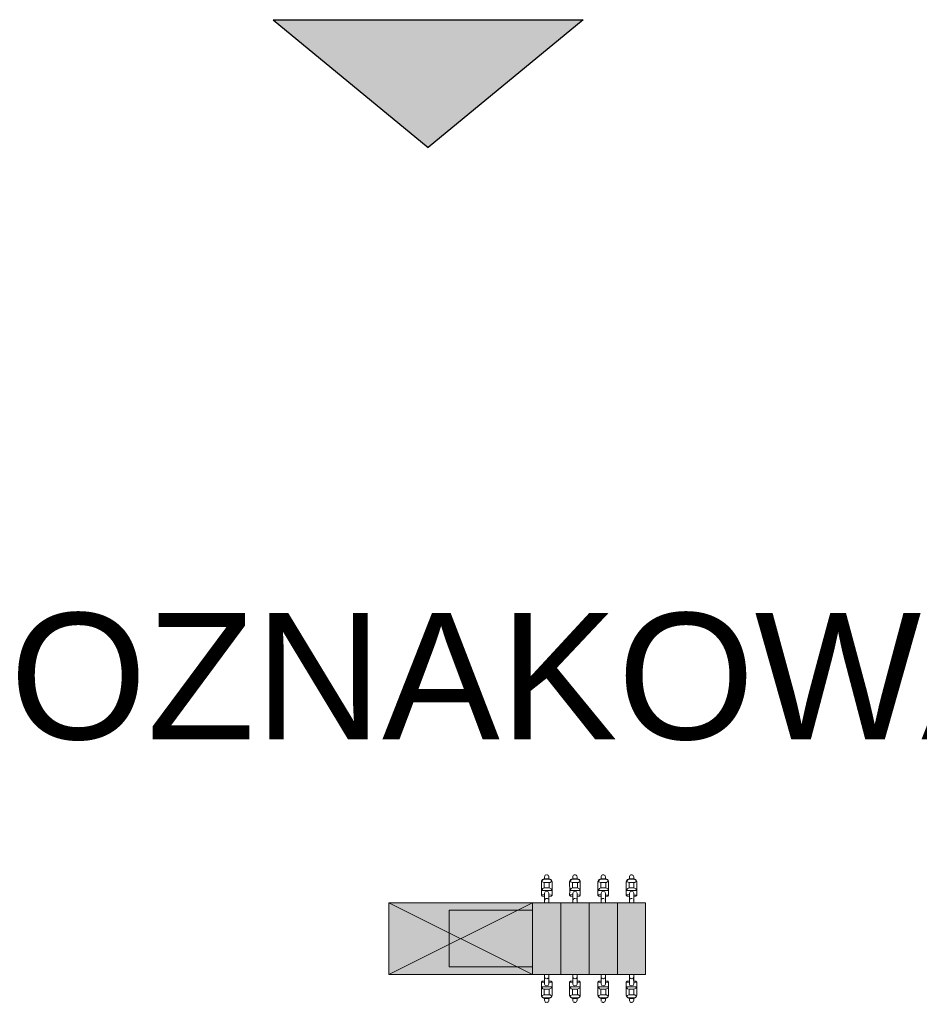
# Model space of a CAD drawing. Header units: metres. Extents: x 7472034 to 8439876, y 5890181 to 5961460.
# Tile 199 of 202: x 8439650.64 to 8439656.91, y 5890429.67 to 5890436.54. Entities that reach past the tile are written whole.
import ezdxf
from ezdxf.enums import TextEntityAlignment as Align

# ---------------------------------------------------------------- set-up
doc = ezdxf.new("R2010")
doc.units = ezdxf.units.M
doc.header["$MEASUREMENT"] = 0
doc.layers.get('0').update_dxf_attribs({"linetype": 'CONTINUOUS', "lineweight": 5})
doc.layers.add('2D - Ogólne', color=7, linetype='CONTINUOUS')
doc.layers.add('wypelnienia wielobokow', color=7, linetype='CONTINUOUS')
for name, color, linetype, lineweight in [('dystrybutor', 252, 'CONTINUOUS', 15), ('PALIWA', 1, 'CONTINUOUS', 20), ('ZAG-OPIS_020', 7, 'CONTINUOUS', 25)]:
    doc.layers.add(name, color=color, linetype=linetype, lineweight=lineweight)
doc.styles.add('ARIAL', font='arial.ttf')

# ---------------------------------------------------------------- blocks, each defined once
blk = doc.blocks.new('dystr.4')
at = {"color": 0, "lineweight": 5}
for p, q in [((7921940.0352, 5949961.3224, 0), (7921940.0349, 5949961.3351, 0)), ((7921940.0649, 5949961.3357, 0), (7921940.0652, 5949961.3229, 0)), ((7921940.2321, 5949961.3261, 0), (7921940.2319, 5949961.3388, 0)), ((7921940.2619, 5949961.3394, 0), (7921940.2621, 5949961.3266, 0)), ((7921940.4271, 5949961.3297, 0), (7921940.4611, 5949961.3304, 0)), ((7921940.4272, 5949961.326, 0), (7921940.4271, 5949961.3297, 0)), ((7921940.4291, 5949961.3298, 0), (7921940.4289, 5949961.3425, 0)), ((7921940.4589, 5949961.3431, 0), (7921940.4591, 5949961.3303, 0)), ((7921940.4611, 5949961.3304, 0), (7921940.4612, 5949961.3266, 0)), ((7921940.6241, 5949961.3334, 0), (7921940.6581, 5949961.3341, 0)), ((7921940.6241, 5949961.3297, 0), (7921940.6241, 5949961.3334, 0)), ((7921940.6241, 5949961.3297, 0), (7921940.6581, 5949961.3303, 0)), ((7921940.6261, 5949961.3335, 0), (7921940.6258, 5949961.3462, 0)), ((7921940.6558, 5949961.3468, 0), (7921940.6561, 5949961.334, 0)), ((7921940.6581, 5949961.3341, 0), (7921940.6581, 5949961.3303, 0)), ((7921940.0135, 5949961.302, 0), (7921940.0136, 5949961.2974, 0)), ((7921940.0136, 5949961.2974, 0), (7921940.0148, 5949961.2359, 0)), ((7921940.0332, 5949961.3223, 0), (7921940.0672, 5949961.323, 0)), ((7921940.0332, 5949961.3186, 0), (7921940.0332, 5949961.3223, 0)), ((7921940.0332, 5949961.3186, 0), (7921940.0672, 5949961.3192, 0)), ((7921940.0337, 5949961.2959, 0), (7921940.0677, 5949961.2965, 0)), ((7921940.0344, 5949961.2583, 0), (7921940.0337, 5949961.2959, 0)), ((7921940.0672, 5949961.323, 0), (7921940.0672, 5949961.3192, 0)), ((7921940.0677, 5949961.2965, 0), (7921940.0684, 5949961.2589, 0)), ((7921940.0876, 5949961.2988, 0), (7921940.0875, 5949961.3034, 0)), ((7921940.0888, 5949961.2373, 0), (7921940.0876, 5949961.2988, 0)), ((7921940.2105, 5949961.3057, 0), (7921940.2106, 5949961.3011, 0)), ((7921940.2106, 5949961.3011, 0), (7921940.2118, 5949961.2396, 0)), ((7921940.2301, 5949961.326, 0), (7921940.2641, 5949961.3267, 0)), ((7921940.2302, 5949961.3223, 0), (7921940.2301, 5949961.326, 0)), ((7921940.2302, 5949961.3223, 0), (7921940.2642, 5949961.3229, 0)), ((7921940.2306, 5949961.2996, 0), (7921940.2646, 5949961.3002, 0)), ((7921940.2313, 5949961.262, 0), (7921940.2306, 5949961.2996, 0)), ((7921940.2653, 5949961.2626, 0), (7921940.2313, 5949961.262, 0)), ((7921940.2641, 5949961.3267, 0), (7921940.2642, 5949961.3229, 0)), ((7921940.2646, 5949961.3002, 0), (7921940.2653, 5949961.2626, 0)), ((7921940.2846, 5949961.3025, 0), (7921940.2845, 5949961.3071, 0)), ((7921940.2857, 5949961.241, 0), (7921940.2846, 5949961.3025, 0)), ((7921940.4075, 5949961.3094, 0), (7921940.4076, 5949961.3048, 0)), ((7921940.4076, 5949961.3048, 0), (7921940.4087, 5949961.2433, 0)), ((7921940.4272, 5949961.326, 0), (7921940.4612, 5949961.3266, 0)), ((7921940.4276, 5949961.3033, 0), (7921940.4616, 5949961.3039, 0)), ((7921940.4283, 5949961.2657, 0), (7921940.4276, 5949961.3033, 0)), ((7921940.4623, 5949961.2663, 0), (7921940.4283, 5949961.2657, 0)), ((7921940.4616, 5949961.3039, 0), (7921940.4623, 5949961.2663, 0)), ((7921940.4815, 5949961.3062, 0), (7921940.4815, 5949961.3108, 0)), ((7921940.4827, 5949961.2447, 0), (7921940.4815, 5949961.3062, 0)), ((7921940.6044, 5949961.3131, 0), (7921940.6045, 5949961.3085, 0)), ((7921940.6045, 5949961.3085, 0), (7921940.6057, 5949961.247, 0)), ((7921940.6246, 5949961.307, 0), (7921940.6586, 5949961.3076, 0)), ((7921940.6253, 5949961.2694, 0), (7921940.6246, 5949961.307, 0)), ((7921940.6593, 5949961.27, 0), (7921940.6253, 5949961.2694, 0)), ((7921940.6586, 5949961.3076, 0), (7921940.6593, 5949961.27, 0)), ((7921940.6785, 5949961.3099, 0), (7921940.6784, 5949961.3145, 0)), ((7921940.6797, 5949961.2484, 0), (7921940.6785, 5949961.3099, 0)), ((7921940.0148, 5949961.2359, 0), (7921940.0153, 5949961.2089, 0)), ((7921940.0153, 5949961.2089, 0), (7921940.0373, 5949961.2093, 0)), ((7921940.0153, 5949961.2089, 0), (7921940.0153, 5949961.2075, 0)), ((7921940.0154, 5949961.2404, 0), (7921940.088, 5949961.2418, 0)), ((7921940.0684, 5949961.2589, 0), (7921940.0344, 5949961.2583, 0)), ((7921940.0355, 5949961.1993, 0), (7921940.0376, 5949961.1994, 0)), ((7921940.037, 5949961.2228, 0), (7921940.0382, 5949961.1733, 0)), ((7921940.0375, 5949961.1994, 0), (7921940.038, 5949961.1724, 0)), ((7921940.038, 5949961.1724, 0), (7921940.0376, 5949961.1975, 0)), ((7921940.067, 5949961.2234, 0), (7921940.068, 5949961.1729, 0)), ((7921940.0673, 5949961.2098, 0), (7921940.0893, 5949961.2103, 0)), ((7921940.0675, 5949961.1999, 0), (7921940.0695, 5949961.2, 0)), ((7921940.0893, 5949961.2103, 0), (7921940.0888, 5949961.2373, 0)), ((7921940.0893, 5949961.2089, 0), (7921940.0893, 5949961.2103, 0)), ((7921940.2118, 5949961.2396, 0), (7921940.2123, 5949961.2126, 0)), ((7921940.2123, 5949961.2126, 0), (7921940.2343, 5949961.213, 0)), ((7921940.2123, 5949961.2126, 0), (7921940.2123, 5949961.2112, 0)), ((7921940.2124, 5949961.2441, 0), (7921940.2849, 5949961.2455, 0)), ((7921940.2324, 5949961.203, 0), (7921940.2345, 5949961.2031, 0)), ((7921940.234, 5949961.2265, 0), (7921940.2351, 5949961.177, 0)), ((7921940.2344, 5949961.2031, 0), (7921940.2349, 5949961.176, 0)), ((7921940.2349, 5949961.176, 0), (7921940.2346, 5949961.2012, 0)), ((7921940.264, 5949961.2271, 0), (7921940.2649, 5949961.1766, 0)), ((7921940.2642, 5949961.2135, 0), (7921940.2862, 5949961.214, 0)), ((7921940.2644, 5949961.2036, 0), (7921940.2664, 5949961.2037, 0)), ((7921940.2862, 5949961.214, 0), (7921940.2857, 5949961.241, 0)), ((7921940.2863, 5949961.2126, 0), (7921940.2862, 5949961.214, 0)), ((7921940.4087, 5949961.2433, 0), (7921940.4092, 5949961.2163, 0)), ((7921940.4092, 5949961.2163, 0), (7921940.4313, 5949961.2167, 0)), ((7921940.4092, 5949961.2163, 0), (7921940.4092, 5949961.2149, 0)), ((7921940.4094, 5949961.2478, 0), (7921940.4819, 5949961.2492, 0)), ((7921940.4294, 5949961.2067, 0), (7921940.4315, 5949961.2068, 0)), ((7921940.431, 5949961.2302, 0), (7921940.4321, 5949961.1807, 0)), ((7921940.4314, 5949961.2068, 0), (7921940.4319, 5949961.1797, 0)), ((7921940.4319, 5949961.1797, 0), (7921940.4315, 5949961.2049, 0)), ((7921940.461, 5949961.2308, 0), (7921940.4619, 5949961.1803, 0)), ((7921940.4612, 5949961.2172, 0), (7921940.4832, 5949961.2176, 0)), ((7921940.4614, 5949961.2073, 0), (7921940.4634, 5949961.2074, 0)), ((7921940.4832, 5949961.2176, 0), (7921940.4827, 5949961.2447, 0)), ((7921940.4832, 5949961.2163, 0), (7921940.4832, 5949961.2176, 0)), ((7921940.6057, 5949961.247, 0), (7921940.6062, 5949961.22, 0)), ((7921940.6062, 5949961.22, 0), (7921940.6282, 5949961.2204, 0)), ((7921940.6062, 5949961.22, 0), (7921940.6062, 5949961.2186, 0)), ((7921940.6063, 5949961.2515, 0), (7921940.6789, 5949961.2529, 0)), ((7921940.6264, 5949961.2104, 0), (7921940.6285, 5949961.2105, 0)), ((7921940.6279, 5949961.2339, 0), (7921940.629, 5949961.1844, 0)), ((7921940.6284, 5949961.2105, 0), (7921940.6289, 5949961.1834, 0)), ((7921940.6289, 5949961.1834, 0), (7921940.6285, 5949961.2086, 0)), ((7921940.6579, 5949961.2344, 0), (7921940.6589, 5949961.184, 0)), ((7921940.6582, 5949961.2209, 0), (7921940.6802, 5949961.2213, 0)), ((7921940.6584, 5949961.211, 0), (7921940.6604, 5949961.2111, 0)), ((7921940.6802, 5949961.2213, 0), (7921940.6797, 5949961.2484, 0)), ((7921940.6802, 5949961.22, 0), (7921940.6802, 5949961.2213, 0)), ((7921940.0228, 5949961.1549, 0), (7921938.9527, 5949961.1348, 0)), ((7921938.9527, 5949961.1348, 0), (7921938.962, 5949960.6349, 0)), ((7921938.9527, 5949961.1348, 0), (7921938.962, 5949960.6349, 0)), ((7921938.9527, 5949961.1348, 0), (7921938.962, 5949960.6349, 0)), ((7921938.9527, 5949961.1348, 0), (7921938.962, 5949960.6349, 0)), ((7921938.9527, 5949961.1348, 0), (7921938.962, 5949960.6349, 0)), ((7921939.9548, 5949961.1536, 0), (7921939.9642, 5949960.6537, 0)), ((7921939.9548, 5949961.1536, 0), (7921939.9642, 5949960.6537, 0)), ((7921940.2028, 5949961.1583, 0), (7921940.0228, 5949961.1549, 0)), ((7921940.0383, 5949961.1552, 0), (7921940.038, 5949961.1724, 0)), ((7921940.068, 5949961.1729, 0), (7921940.0683, 5949961.1557, 0)), ((7921940.1518, 5949961.1573, 0), (7921940.1612, 5949960.6574, 0)), ((7921940.7427, 5949961.1684, 0), (7921940.2028, 5949961.1583, 0)), ((7921940.2353, 5949961.1589, 0), (7921940.2349, 5949961.176, 0)), ((7921940.2649, 5949961.1766, 0), (7921940.2653, 5949961.1594, 0)), ((7921940.3488, 5949961.161, 0), (7921940.3581, 5949960.6611, 0)), ((7921940.4322, 5949961.1626, 0), (7921940.4319, 5949961.1797, 0)), ((7921940.4619, 5949961.1803, 0), (7921940.4622, 5949961.1631, 0)), ((7921940.5457, 5949961.1647, 0), (7921940.5551, 5949960.6648, 0)), ((7921940.6292, 5949961.1663, 0), (7921940.6289, 5949961.1834, 0)), ((7921940.6589, 5949961.184, 0), (7921940.6592, 5949961.1668, 0)), ((7921940.7427, 5949961.1684, 0), (7921940.7521, 5949960.6685, 0)), ((7921938.962, 5949960.6349, 0), (7921940.0322, 5949960.655, 0)), ((7921940.0322, 5949960.655, 0), (7921940.2122, 5949960.6583, 0)), ((7921940.0477, 5949960.6553, 0), (7921940.048, 5949960.6381, 0)), ((7921940.078, 5949960.6386, 0), (7921940.0777, 5949960.6558, 0)), ((7921940.2122, 5949960.6583, 0), (7921940.7521, 5949960.6685, 0)), ((7921940.2446, 5949960.659, 0), (7921940.245, 5949960.6418, 0)), ((7921940.2459, 5949960.5913, 0), (7921940.245, 5949960.6418, 0)), ((7921940.275, 5949960.6423, 0), (7921940.2746, 5949960.6595, 0)), ((7921940.2748, 5949960.6414, 0), (7921940.2759, 5949960.5919, 0)), ((7921940.275, 5949960.6423, 0), (7921940.2753, 5949960.6172, 0)), ((7921940.275, 5949960.6423, 0), (7921940.2755, 5949960.6153, 0)), ((7921940.4416, 5949960.6627, 0), (7921940.4419, 5949960.6455, 0)), ((7921940.4429, 5949960.595, 0), (7921940.4419, 5949960.6455, 0)), ((7921940.4719, 5949960.646, 0), (7921940.4716, 5949960.6632, 0)), ((7921940.4718, 5949960.6451, 0), (7921940.4729, 5949960.5956, 0)), ((7921940.4719, 5949960.646, 0), (7921940.4723, 5949960.6209, 0)), ((7921940.4719, 5949960.646, 0), (7921940.4724, 5949960.619, 0)), ((7921940.6386, 5949960.6663, 0), (7921940.6389, 5949960.6492, 0)), ((7921940.6398, 5949960.5987, 0), (7921940.6389, 5949960.6492, 0)), ((7921940.6689, 5949960.6497, 0), (7921940.6686, 5949960.6669, 0)), ((7921940.6687, 5949960.6487, 0), (7921940.6698, 5949960.5993, 0)), ((7921940.6689, 5949960.6497, 0), (7921940.6693, 5949960.6246, 0)), ((7921940.6689, 5949960.6497, 0), (7921940.6694, 5949960.6227, 0)), ((7921940.0267, 5949960.6007, 0), (7921940.0267, 5949960.6021, 0)), ((7921940.0267, 5949960.6007, 0), (7921940.0487, 5949960.6012, 0)), ((7921940.0272, 5949960.5737, 0), (7921940.0267, 5949960.6007, 0)), ((7921940.0284, 5949960.5122, 0), (7921940.0272, 5949960.5737, 0)), ((7921940.0465, 5949960.611, 0), (7921940.0485, 5949960.6111, 0)), ((7921940.049, 5949960.5876, 0), (7921940.048, 5949960.6381, 0)), ((7921940.0778, 5949960.6377, 0), (7921940.0789, 5949960.5882, 0)), ((7921940.078, 5949960.6386, 0), (7921940.0784, 5949960.6135, 0)), ((7921940.078, 5949960.6386, 0), (7921940.0785, 5949960.6116, 0)), ((7921940.0784, 5949960.6116, 0), (7921940.0805, 5949960.6117, 0)), ((7921940.0786, 5949960.6017, 0), (7921940.1007, 5949960.6021, 0)), ((7921940.1007, 5949960.6035, 0), (7921940.1007, 5949960.6021, 0)), ((7921940.1007, 5949960.6021, 0), (7921940.1012, 5949960.5751, 0)), ((7921940.1012, 5949960.5751, 0), (7921940.1024, 5949960.5136, 0)), ((7921940.2237, 5949960.6044, 0), (7921940.2236, 5949960.6058, 0)), ((7921940.2237, 5949960.6044, 0), (7921940.2457, 5949960.6048, 0)), ((7921940.2242, 5949960.5774, 0), (7921940.2237, 5949960.6044, 0)), ((7921940.2253, 5949960.5159, 0), (7921940.2242, 5949960.5774, 0)), ((7921940.225, 5949960.5729, 0), (7921940.2975, 5949960.5743, 0)), ((7921940.2435, 5949960.6147, 0), (7921940.2455, 5949960.6148, 0)), ((7921940.2754, 5949960.6153, 0), (7921940.2775, 5949960.6154, 0)), ((7921940.2756, 5949960.6054, 0), (7921940.2977, 5949960.6058, 0)), ((7921940.2976, 5949960.6072, 0), (7921940.2977, 5949960.6058, 0)), ((7921940.2977, 5949960.6058, 0), (7921940.2982, 5949960.5788, 0)), ((7921940.2982, 5949960.5788, 0), (7921940.2993, 5949960.5173, 0)), ((7921940.4206, 5949960.6081, 0), (7921940.4206, 5949960.6095, 0)), ((7921940.4206, 5949960.6081, 0), (7921940.4426, 5949960.6085, 0)), ((7921940.4211, 5949960.5811, 0), (7921940.4206, 5949960.6081, 0)), ((7921940.4223, 5949960.5196, 0), (7921940.4211, 5949960.5811, 0)), ((7921940.4219, 5949960.5766, 0), (7921940.4945, 5949960.578, 0)), ((7921940.4404, 5949960.6184, 0), (7921940.4424, 5949960.6185, 0)), ((7921940.4723, 5949960.619, 0), (7921940.4744, 5949960.6191, 0)), ((7921940.4726, 5949960.6091, 0), (7921940.4946, 5949960.6095, 0)), ((7921940.4946, 5949960.6109, 0), (7921940.4946, 5949960.6095, 0)), ((7921940.4946, 5949960.6095, 0), (7921940.4951, 5949960.5825, 0)), ((7921940.4951, 5949960.5825, 0), (7921940.4963, 5949960.521, 0)), ((7921940.6176, 5949960.6118, 0), (7921940.6176, 5949960.6132, 0)), ((7921940.6176, 5949960.6118, 0), (7921940.6396, 5949960.6122, 0)), ((7921940.6181, 5949960.5848, 0), (7921940.6176, 5949960.6118, 0)), ((7921940.6193, 5949960.5233, 0), (7921940.6181, 5949960.5848, 0)), ((7921940.6189, 5949960.5803, 0), (7921940.6915, 5949960.5817, 0)), ((7921940.6374, 5949960.6221, 0), (7921940.6394, 5949960.6222, 0)), ((7921940.6693, 5949960.6227, 0), (7921940.6714, 5949960.6228, 0)), ((7921940.6695, 5949960.6128, 0), (7921940.6916, 5949960.6132, 0)), ((7921940.6916, 5949960.6146, 0), (7921940.6916, 5949960.6132, 0)), ((7921940.6916, 5949960.6132, 0), (7921940.6921, 5949960.5862, 0)), ((7921940.6921, 5949960.5862, 0), (7921940.6932, 5949960.5247, 0)), ((7921940.028, 5949960.5692, 0), (7921940.1006, 5949960.5706, 0)), ((7921940.0285, 5949960.5076, 0), (7921940.0284, 5949960.5122, 0)), ((7921940.0816, 5949960.5527, 0), (7921940.0476, 5949960.552, 0)), ((7921940.0476, 5949960.552, 0), (7921940.0483, 5949960.5145, 0)), ((7921940.0483, 5949960.5145, 0), (7921940.0823, 5949960.5151, 0)), ((7921940.0823, 5949960.5151, 0), (7921940.0816, 5949960.5527, 0)), ((7921940.1024, 5949960.5136, 0), (7921940.1024, 5949960.509, 0)), ((7921940.2254, 5949960.5113, 0), (7921940.2253, 5949960.5159, 0)), ((7921940.2786, 5949960.5564, 0), (7921940.2446, 5949960.5557, 0)), ((7921940.2446, 5949960.5557, 0), (7921940.2453, 5949960.5182, 0)), ((7921940.2453, 5949960.5182, 0), (7921940.2793, 5949960.5188, 0)), ((7921940.2793, 5949960.5188, 0), (7921940.2786, 5949960.5564, 0)), ((7921940.2993, 5949960.5173, 0), (7921940.2994, 5949960.5127, 0)), ((7921940.4224, 5949960.515, 0), (7921940.4223, 5949960.5196, 0)), ((7921940.4755, 5949960.5601, 0), (7921940.4416, 5949960.5594, 0)), ((7921940.4416, 5949960.5594, 0), (7921940.4423, 5949960.5218, 0)), ((7921940.4423, 5949960.5218, 0), (7921940.4763, 5949960.5225, 0)), ((7921940.4763, 5949960.5225, 0), (7921940.4755, 5949960.5601, 0)), ((7921940.4963, 5949960.521, 0), (7921940.4964, 5949960.5164, 0)), ((7921940.6193, 5949960.5187, 0), (7921940.6193, 5949960.5233, 0)), ((7921940.6725, 5949960.5638, 0), (7921940.6385, 5949960.5631, 0)), ((7921940.6385, 5949960.5631, 0), (7921940.6392, 5949960.5255, 0)), ((7921940.6392, 5949960.5255, 0), (7921940.6732, 5949960.5262, 0)), ((7921940.6732, 5949960.5262, 0), (7921940.6725, 5949960.5638, 0)), ((7921940.6932, 5949960.5247, 0), (7921940.6933, 5949960.5201, 0)), ((7921940.0488, 5949960.4918, 0), (7921940.0827, 5949960.4924, 0)), ((7921940.0488, 5949960.4918, 0), (7921940.0488, 5949960.488, 0)), ((7921940.0488, 5949960.488, 0), (7921940.0828, 5949960.4887, 0)), ((7921940.0508, 5949960.4881, 0), (7921940.0511, 5949960.4753, 0)), ((7921940.0811, 5949960.4759, 0), (7921940.0808, 5949960.4886, 0)), ((7921940.0828, 5949960.4887, 0), (7921940.0827, 5949960.4924, 0)), ((7921940.2457, 5949960.4955, 0), (7921940.2797, 5949960.4961, 0)), ((7921940.2457, 5949960.4955, 0), (7921940.2458, 5949960.4917, 0)), ((7921940.2458, 5949960.4917, 0), (7921940.2798, 5949960.4924, 0)), ((7921940.2478, 5949960.4918, 0), (7921940.248, 5949960.479, 0)), ((7921940.278, 5949960.4796, 0), (7921940.2778, 5949960.4923, 0)), ((7921940.2798, 5949960.4924, 0), (7921940.2797, 5949960.4961, 0)), ((7921940.4427, 5949960.4992, 0), (7921940.4767, 5949960.4998, 0)), ((7921940.4427, 5949960.4992, 0), (7921940.4428, 5949960.4954, 0)), ((7921940.4428, 5949960.4954, 0), (7921940.4767, 5949960.4961, 0)), ((7921940.4448, 5949960.4955, 0), (7921940.445, 5949960.4827, 0)), ((7921940.475, 5949960.4833, 0), (7921940.4747, 5949960.496, 0)), ((7921940.4767, 5949960.4961, 0), (7921940.4767, 5949960.4998, 0)), ((7921940.6396, 5949960.5029, 0), (7921940.6736, 5949960.5035, 0)), ((7921940.6396, 5949960.5029, 0), (7921940.6397, 5949960.4991, 0)), ((7921940.6397, 5949960.4991, 0), (7921940.6737, 5949960.4998, 0)), ((7921940.6417, 5949960.4992, 0), (7921940.642, 5949960.4864, 0)), ((7921940.672, 5949960.487, 0), (7921940.6717, 5949960.4997, 0)), ((7921940.6737, 5949960.4998, 0), (7921940.6736, 5949960.5035, 0))]:
    blk.add_line(p, q, dxfattribs=at)
at = {"color": 0, "lineweight": 5, "elevation": 0}
for points in [[(7921940.0358, 5949961.3404), (7921940.0349, 5949961.3351)], [(7921940.0377, 5949961.3441), (7921940.0371, 5949961.3431)], [(7921940.0418, 5949961.348), (7921940.04, 5949961.3466)], [(7921940.0468, 5949961.35), (7921940.0445, 5949961.3493)], [(7921940.0543, 5949961.3497), (7921940.0496, 5949961.3504)], [(7921940.0593, 5949961.3471), (7921940.0567, 5949961.3487)], [(7921940.0632, 5949961.3424), (7921940.061, 5949961.3455)], [(7921940.0649, 5949961.3357), (7921940.0639, 5949961.3409)], [(7921940.2328, 5949961.3441), (7921940.2319, 5949961.3388)], [(7921940.2347, 5949961.3478), (7921940.2341, 5949961.3468)], [(7921940.2387, 5949961.3517), (7921940.237, 5949961.3503)], [(7921940.2438, 5949961.3537), (7921940.2414, 5949961.353)], [(7921940.2513, 5949961.3534), (7921940.2466, 5949961.3541)], [(7921940.2562, 5949961.3508), (7921940.2537, 5949961.3524)], [(7921940.2601, 5949961.3461), (7921940.258, 5949961.3492)], [(7921940.2619, 5949961.3394), (7921940.2608, 5949961.3446)], [(7921940.4271, 5949961.3297), (7921940.4131, 5949961.3236), (7921940.4075, 5949961.3094)], [(7921940.4297, 5949961.3478), (7921940.4289, 5949961.3425)], [(7921940.4317, 5949961.3515), (7921940.431, 5949961.3505)], [(7921940.4357, 5949961.3553), (7921940.4339, 5949961.354)], [(7921940.4408, 5949961.3574), (7921940.4384, 5949961.3567)], [(7921940.4483, 5949961.3571), (7921940.4436, 5949961.3577)], [(7921940.4532, 5949961.3545), (7921940.4506, 5949961.3561)], [(7921940.4571, 5949961.3498), (7921940.4549, 5949961.3529)], [(7921940.4589, 5949961.3431), (7921940.4578, 5949961.3483)], [(7921940.4815, 5949961.3108), (7921940.4753, 5949961.3248), (7921940.4611, 5949961.3304), (7921940.4611, 5949961.3304)], [(7921940.6241, 5949961.3334), (7921940.61, 5949961.3273), (7921940.6044, 5949961.3131)], [(7921940.6063, 5949961.317), (7921940.6174, 5949961.3283), (7921940.6241, 5949961.3297)], [(7921940.6267, 5949961.3515), (7921940.6258, 5949961.3462)], [(7921940.6286, 5949961.3552), (7921940.628, 5949961.3542)], [(7921940.6327, 5949961.359), (7921940.6309, 5949961.3577)], [(7921940.6377, 5949961.3611), (7921940.6354, 5949961.3604)], [(7921940.6452, 5949961.3608), (7921940.6405, 5949961.3614)], [(7921940.6502, 5949961.3582), (7921940.6476, 5949961.3598)], [(7921940.6541, 5949961.3535), (7921940.6519, 5949961.3566)], [(7921940.6558, 5949961.3468), (7921940.6548, 5949961.352)], [(7921940.6784, 5949961.3145), (7921940.6723, 5949961.3285), (7921940.6581, 5949961.3341), (7921940.6581, 5949961.3341)], [(7921940.6581, 5949961.3303), (7921940.6724, 5949961.3243), (7921940.6765, 5949961.3183)], [(7921940.0332, 5949961.3223), (7921940.0191, 5949961.3162), (7921940.0135, 5949961.302)], [(7921940.0154, 5949961.3059), (7921940.0136, 5949961.2974)], [(7921940.0154, 5949961.3059), (7921940.0265, 5949961.3172), (7921940.0332, 5949961.3186)], [(7921940.0337, 5949961.2959), (7921940.0194, 5949961.3009), (7921940.0154, 5949961.3059)], [(7921940.0875, 5949961.3034), (7921940.0814, 5949961.3174), (7921940.0672, 5949961.323), (7921940.0672, 5949961.323)], [(7921940.0672, 5949961.3192), (7921940.0815, 5949961.3132), (7921940.0856, 5949961.3072)], [(7921940.0856, 5949961.3072), (7921940.0744, 5949961.2977), (7921940.0677, 5949961.2965)], [(7921940.0876, 5949961.2988), (7921940.0856, 5949961.3072)], [(7921940.2301, 5949961.326), (7921940.2161, 5949961.3199), (7921940.2105, 5949961.3057)], [(7921940.2123, 5949961.3096), (7921940.2106, 5949961.3011)], [(7921940.2123, 5949961.3096), (7921940.2234, 5949961.3209), (7921940.2302, 5949961.3223)], [(7921940.2306, 5949961.2996), (7921940.2164, 5949961.3046), (7921940.2123, 5949961.3096)], [(7921940.2124, 5949961.2441), (7921940.2215, 5949961.2587), (7921940.2313, 5949961.262)], [(7921940.2845, 5949961.3071), (7921940.2784, 5949961.3211), (7921940.2641, 5949961.3267), (7921940.2641, 5949961.3267)], [(7921940.2642, 5949961.3229), (7921940.2785, 5949961.3169), (7921940.2825, 5949961.3109)], [(7921940.2825, 5949961.3109), (7921940.2714, 5949961.3014), (7921940.2646, 5949961.3002)], [(7921940.2653, 5949961.2626), (7921940.2796, 5949961.2559), (7921940.2849, 5949961.2455)], [(7921940.2846, 5949961.3025), (7921940.2825, 5949961.3109)], [(7921940.4093, 5949961.3133), (7921940.4076, 5949961.3048)], [(7921940.4093, 5949961.3133), (7921940.4204, 5949961.3246), (7921940.4272, 5949961.326)], [(7921940.4276, 5949961.3033), (7921940.4134, 5949961.3083), (7921940.4093, 5949961.3133)], [(7921940.4094, 5949961.2478), (7921940.4185, 5949961.2624), (7921940.4283, 5949961.2657)], [(7921940.4612, 5949961.3266), (7921940.4754, 5949961.3206), (7921940.4795, 5949961.3146)], [(7921940.4795, 5949961.3146), (7921940.4684, 5949961.3051), (7921940.4616, 5949961.3039)], [(7921940.4623, 5949961.2663), (7921940.4766, 5949961.2596), (7921940.4819, 5949961.2492)], [(7921940.4815, 5949961.3062), (7921940.4795, 5949961.3146)], [(7921940.6063, 5949961.317), (7921940.6045, 5949961.3085)], [(7921940.6246, 5949961.307), (7921940.6103, 5949961.312), (7921940.6063, 5949961.317)], [(7921940.6063, 5949961.2515), (7921940.6155, 5949961.2661), (7921940.6253, 5949961.2694)], [(7921940.6765, 5949961.3183), (7921940.6653, 5949961.3088), (7921940.6586, 5949961.3076)], [(7921940.6593, 5949961.27), (7921940.6735, 5949961.2633), (7921940.6789, 5949961.2529)], [(7921940.6785, 5949961.3099), (7921940.6765, 5949961.3183)], [(7921940.0148, 5949961.2359), (7921940.0154, 5949961.2404)], [(7921940.0355, 5949961.1993), (7921940.0213, 5949961.2016), (7921940.0153, 5949961.2075)], [(7921940.0154, 5949961.2404), (7921940.0246, 5949961.255), (7921940.0344, 5949961.2583)], [(7921940.067, 5949961.2234), (7921940.0625, 5949961.232), (7921940.0518, 5949961.2354), (7921940.0413, 5949961.2316), (7921940.037, 5949961.2228)], [(7921940.0684, 5949961.2589), (7921940.0826, 5949961.2522), (7921940.088, 5949961.2418)], [(7921940.0893, 5949961.2089), (7921940.0836, 5949961.2027), (7921940.0695, 5949961.2)], [(7921940.088, 5949961.2418), (7921940.0888, 5949961.2373)], [(7921940.2118, 5949961.2396), (7921940.2124, 5949961.2441)], [(7921940.2324, 5949961.203), (7921940.2183, 5949961.2053), (7921940.2123, 5949961.2112)], [(7921940.264, 5949961.2271), (7921940.2594, 5949961.2357), (7921940.2488, 5949961.2391), (7921940.2382, 5949961.2353), (7921940.234, 5949961.2265)], [(7921940.2863, 5949961.2126), (7921940.2805, 5949961.2064), (7921940.2664, 5949961.2037)], [(7921940.2849, 5949961.2455), (7921940.2857, 5949961.241)], [(7921940.4087, 5949961.2433), (7921940.4094, 5949961.2478)], [(7921940.4294, 5949961.2067), (7921940.4152, 5949961.209), (7921940.4092, 5949961.2149)], [(7921940.461, 5949961.2308), (7921940.4564, 5949961.2394), (7921940.4457, 5949961.2428), (7921940.4352, 5949961.239), (7921940.431, 5949961.2302)], [(7921940.4399, 5949961.1908), (7921940.4368, 5949961.1891)], [(7921940.4467, 5949961.1923), (7921940.4418, 5949961.1915)], [(7921940.4519, 5949961.1916), (7921940.4494, 5949961.1922)], [(7921940.4564, 5949961.1896), (7921940.4548, 5949961.1905)], [(7921940.4832, 5949961.2163), (7921940.4775, 5949961.2101), (7921940.4634, 5949961.2074)], [(7921940.4819, 5949961.2492), (7921940.4827, 5949961.2447)], [(7921940.6057, 5949961.247), (7921940.6063, 5949961.2515)], [(7921940.6264, 5949961.2104), (7921940.6122, 5949961.2127), (7921940.6062, 5949961.2186)], [(7921940.6579, 5949961.2344), (7921940.6534, 5949961.243), (7921940.6427, 5949961.2464), (7921940.6322, 5949961.2427), (7921940.6279, 5949961.2339)], [(7921940.6324, 5949961.1916), (7921940.6304, 5949961.1891)], [(7921940.6369, 5949961.1945), (7921940.6338, 5949961.1927)], [(7921940.6436, 5949961.196), (7921940.6387, 5949961.1952)], [(7921940.6489, 5949961.1953), (7921940.6464, 5949961.1959)], [(7921940.6534, 5949961.1933), (7921940.6518, 5949961.1942)], [(7921940.6561, 5949961.1909), (7921940.6558, 5949961.1912)], [(7921940.6802, 5949961.22), (7921940.6745, 5949961.2138), (7921940.6604, 5949961.2111)], [(7921940.6789, 5949961.2529), (7921940.6797, 5949961.2484)], [(7921940.0388, 5949961.1765), (7921940.038, 5949961.1724)], [(7921940.0415, 5949961.1805), (7921940.0395, 5949961.178)], [(7921940.046, 5949961.1835), (7921940.0429, 5949961.1817)], [(7921940.0527, 5949961.1849), (7921940.0478, 5949961.1841)], [(7921940.058, 5949961.1843), (7921940.0555, 5949961.1848)], [(7921940.0625, 5949961.1822), (7921940.0609, 5949961.1831)], [(7921940.0652, 5949961.1798), (7921940.0649, 5949961.1802)], [(7921940.068, 5949961.1729), (7921940.0669, 5949961.1772)], [(7921940.2357, 5949961.1802), (7921940.2349, 5949961.176)], [(7921940.2385, 5949961.1842), (7921940.2365, 5949961.1817)], [(7921940.2429, 5949961.1872), (7921940.2399, 5949961.1854)], [(7921940.2497, 5949961.1886), (7921940.2448, 5949961.1878)], [(7921940.2549, 5949961.1879), (7921940.2524, 5949961.1885)], [(7921940.2594, 5949961.1859), (7921940.2578, 5949961.1868)], [(7921940.2622, 5949961.1835), (7921940.2619, 5949961.1839)], [(7921940.2649, 5949961.1766), (7921940.2639, 5949961.1809)], [(7921940.4327, 5949961.1839), (7921940.4319, 5949961.1797)], [(7921940.4354, 5949961.1879), (7921940.4335, 5949961.1854)], [(7921940.4591, 5949961.1872), (7921940.4588, 5949961.1875)], [(7921940.4619, 5949961.1803), (7921940.4609, 5949961.1846)], [(7921940.6297, 5949961.1876), (7921940.6289, 5949961.1834)], [(7921940.6589, 5949961.184), (7921940.6578, 5949961.1883)], [(7921940.2459, 5949960.6377), (7921940.245, 5949960.6418)], [(7921940.275, 5949960.6423), (7921940.2741, 5949960.638)], [(7921940.4429, 5949960.6414), (7921940.4419, 5949960.6455)], [(7921940.4719, 5949960.646), (7921940.4711, 5949960.6417)], [(7921940.6398, 5949960.6451), (7921940.6389, 5949960.6492)], [(7921940.6427, 5949960.6412), (7921940.6407, 5949960.6436)], [(7921940.6664, 5949960.6427), (7921940.6661, 5949960.6424)], [(7921940.6689, 5949960.6497), (7921940.668, 5949960.6454)], [(7921940.0465, 5949960.611), (7921940.0324, 5949960.6083), (7921940.0267, 5949960.6021)], [(7921940.0272, 5949960.5737), (7921940.028, 5949960.5692)], [(7921940.0489, 5949960.634), (7921940.048, 5949960.6381)], [(7921940.0789, 5949960.5882), (7921940.0747, 5949960.5794), (7921940.0642, 5949960.5756), (7921940.0535, 5949960.579), (7921940.049, 5949960.5876)], [(7921940.0518, 5949960.6301), (7921940.0498, 5949960.6325)], [(7921940.0564, 5949960.6273), (7921940.0533, 5949960.629)], [(7921940.0632, 5949960.6261), (7921940.0583, 5949960.6267)], [(7921940.0684, 5949960.6269), (7921940.066, 5949960.6263)], [(7921940.0728, 5949960.6291), (7921940.0713, 5949960.6282)], [(7921940.0755, 5949960.6316), (7921940.0752, 5949960.6313)], [(7921940.078, 5949960.6386), (7921940.0771, 5949960.6343)], [(7921940.1007, 5949960.6035), (7921940.0947, 5949960.6094), (7921940.0805, 5949960.6117)], [(7921940.1006, 5949960.5706), (7921940.1012, 5949960.5751)], [(7921940.2435, 5949960.6147), (7921940.2294, 5949960.612), (7921940.2236, 5949960.6058)], [(7921940.2242, 5949960.5774), (7921940.225, 5949960.5729)], [(7921940.225, 5949960.5729), (7921940.2347, 5949960.5587), (7921940.2446, 5949960.5557)], [(7921940.2759, 5949960.5919), (7921940.2717, 5949960.5831), (7921940.2611, 5949960.5793), (7921940.2505, 5949960.5827), (7921940.2459, 5949960.5913)], [(7921940.2488, 5949960.6338), (7921940.2467, 5949960.6362)], [(7921940.2534, 5949960.631), (7921940.2502, 5949960.6327)], [(7921940.2602, 5949960.6298), (7921940.2553, 5949960.6304)], [(7921940.2654, 5949960.6306), (7921940.2629, 5949960.63)], [(7921940.2698, 5949960.6328), (7921940.2682, 5949960.6319)], [(7921940.2724, 5949960.6353), (7921940.2722, 5949960.635)], [(7921940.2976, 5949960.6072), (7921940.2917, 5949960.6131), (7921940.2775, 5949960.6154)], [(7921940.2786, 5949960.5564), (7921940.2926, 5949960.5636), (7921940.2975, 5949960.5743)], [(7921940.2975, 5949960.5743), (7921940.2982, 5949960.5788)], [(7921940.4404, 5949960.6184), (7921940.4264, 5949960.6156), (7921940.4206, 5949960.6095)], [(7921940.4211, 5949960.5811), (7921940.4219, 5949960.5766)], [(7921940.4219, 5949960.5766), (7921940.4316, 5949960.5624), (7921940.4416, 5949960.5594)], [(7921940.4729, 5949960.5956), (7921940.4686, 5949960.5868), (7921940.4581, 5949960.583), (7921940.4474, 5949960.5864), (7921940.4429, 5949960.595)], [(7921940.4458, 5949960.6375), (7921940.4437, 5949960.6399)], [(7921940.4503, 5949960.6347), (7921940.4472, 5949960.6364)], [(7921940.4572, 5949960.6335), (7921940.4522, 5949960.6341)], [(7921940.4624, 5949960.6343), (7921940.4599, 5949960.6337)], [(7921940.4668, 5949960.6365), (7921940.4652, 5949960.6356)], [(7921940.4694, 5949960.639), (7921940.4691, 5949960.6387)], [(7921940.4946, 5949960.6109), (7921940.4886, 5949960.6168), (7921940.4744, 5949960.6191)], [(7921940.4755, 5949960.5601), (7921940.4896, 5949960.5673), (7921940.4945, 5949960.578)], [(7921940.4945, 5949960.578), (7921940.4951, 5949960.5825)], [(7921940.6374, 5949960.6221), (7921940.6233, 5949960.6193), (7921940.6176, 5949960.6132)], [(7921940.6181, 5949960.5848), (7921940.6189, 5949960.5803)], [(7921940.6189, 5949960.5803), (7921940.6286, 5949960.5661), (7921940.6385, 5949960.5631)], [(7921940.6698, 5949960.5993), (7921940.6656, 5949960.5905), (7921940.6551, 5949960.5867), (7921940.6444, 5949960.5901), (7921940.6398, 5949960.5987)], [(7921940.6473, 5949960.6384), (7921940.6442, 5949960.64)], [(7921940.6541, 5949960.6372), (7921940.6492, 5949960.6378)], [(7921940.6593, 5949960.638), (7921940.6568, 5949960.6374)], [(7921940.6637, 5949960.6402), (7921940.6622, 5949960.6393)], [(7921940.6916, 5949960.6146), (7921940.6856, 5949960.6205), (7921940.6714, 5949960.6228)], [(7921940.6725, 5949960.5638), (7921940.6865, 5949960.571), (7921940.6915, 5949960.5817)], [(7921940.6915, 5949960.5817), (7921940.6921, 5949960.5862)], [(7921940.028, 5949960.5692), (7921940.0377, 5949960.555), (7921940.0476, 5949960.552)], [(7921940.0304, 5949960.5038), (7921940.0284, 5949960.5122)], [(7921940.0488, 5949960.488), (7921940.0346, 5949960.4936), (7921940.0285, 5949960.5076)], [(7921940.0483, 5949960.5145), (7921940.0343, 5949960.5089), (7921940.0304, 5949960.5038)], [(7921940.0816, 5949960.5527), (7921940.0956, 5949960.5599), (7921940.1006, 5949960.5706)], [(7921940.1006, 5949960.5051), (7921940.0891, 5949960.5142), (7921940.0823, 5949960.5151)], [(7921940.0827, 5949960.4924), (7921940.0968, 5949960.499), (7921940.1006, 5949960.5051)], [(7921940.1024, 5949960.509), (7921940.0968, 5949960.4948), (7921940.0828, 5949960.4887)], [(7921940.1024, 5949960.5136), (7921940.1006, 5949960.5051)], [(7921940.2274, 5949960.5075), (7921940.2253, 5949960.5159)], [(7921940.2458, 5949960.4917), (7921940.2315, 5949960.4973), (7921940.2254, 5949960.5113)], [(7921940.2453, 5949960.5182), (7921940.2312, 5949960.5126), (7921940.2274, 5949960.5075)], [(7921940.2274, 5949960.5075), (7921940.2389, 5949960.4966), (7921940.2457, 5949960.4955)], [(7921940.2976, 5949960.5088), (7921940.2861, 5949960.5178), (7921940.2793, 5949960.5188)], [(7921940.2797, 5949960.4961), (7921940.2937, 5949960.5027), (7921940.2976, 5949960.5088)], [(7921940.2994, 5949960.5127), (7921940.2938, 5949960.4985), (7921940.2798, 5949960.4924)], [(7921940.2993, 5949960.5173), (7921940.2976, 5949960.5088)], [(7921940.4243, 5949960.5112), (7921940.4223, 5949960.5196)], [(7921940.4428, 5949960.4954), (7921940.4285, 5949960.501), (7921940.4224, 5949960.515)], [(7921940.4423, 5949960.5218), (7921940.4282, 5949960.5163), (7921940.4243, 5949960.5112)], [(7921940.4243, 5949960.5112), (7921940.4359, 5949960.5003), (7921940.4427, 5949960.4992)], [(7921940.4945, 5949960.5125), (7921940.4831, 5949960.5215), (7921940.4763, 5949960.5225)], [(7921940.4964, 5949960.5164), (7921940.4908, 5949960.5022), (7921940.4767, 5949960.4961)], [(7921940.4767, 5949960.4998), (7921940.4907, 5949960.5064), (7921940.4945, 5949960.5125)], [(7921940.4963, 5949960.521), (7921940.4945, 5949960.5125)], [(7921940.6213, 5949960.5149), (7921940.6193, 5949960.5233)], [(7921940.6397, 5949960.4991), (7921940.6255, 5949960.5047), (7921940.6193, 5949960.5187)], [(7921940.6392, 5949960.5255), (7921940.6252, 5949960.52), (7921940.6213, 5949960.5149)], [(7921940.6213, 5949960.5149), (7921940.6328, 5949960.504), (7921940.6396, 5949960.5029)], [(7921940.6915, 5949960.5162), (7921940.68, 5949960.5252), (7921940.6732, 5949960.5262)], [(7921940.6736, 5949960.5035), (7921940.6877, 5949960.5101), (7921940.6915, 5949960.5162)], [(7921940.6933, 5949960.5201), (7921940.6877, 5949960.5059), (7921940.6737, 5949960.4998)], [(7921940.6932, 5949960.5247), (7921940.6915, 5949960.5162)], [(7921940.0304, 5949960.5038), (7921940.0419, 5949960.4929), (7921940.0488, 5949960.4918)], [(7921940.0521, 5949960.4701), (7921940.0511, 5949960.4753)], [(7921940.0521, 5949960.4701), (7921940.0511, 5949960.4753)], [(7921940.0542, 5949960.4664), (7921940.0535, 5949960.4674)], [(7921940.0584, 5949960.4627), (7921940.0566, 5949960.464)], [(7921940.0635, 5949960.4609), (7921940.0611, 5949960.4615)], [(7921940.071, 5949960.4615), (7921940.0663, 5949960.4606)], [(7921940.0758, 5949960.4643), (7921940.0733, 5949960.4625)], [(7921940.0796, 5949960.4691), (7921940.0775, 5949960.4659)], [(7921940.0811, 5949960.4759), (7921940.0802, 5949960.4706)], [(7921940.0811, 5949960.4759), (7921940.0802, 5949960.4706)], [(7921940.2491, 5949960.4738), (7921940.248, 5949960.479)], [(7921940.2491, 5949960.4738), (7921940.248, 5949960.479)], [(7921940.2512, 5949960.4701), (7921940.2505, 5949960.4711)], [(7921940.2553, 5949960.4664), (7921940.2535, 5949960.4677)], [(7921940.2605, 5949960.4645), (7921940.2581, 5949960.4652)], [(7921940.268, 5949960.4652), (7921940.2633, 5949960.4643)], [(7921940.2728, 5949960.4679), (7921940.2703, 5949960.4662)], [(7921940.2765, 5949960.4728), (7921940.2745, 5949960.4696)], [(7921940.278, 5949960.4796), (7921940.2772, 5949960.4743)], [(7921940.278, 5949960.4796), (7921940.2772, 5949960.4743)], [(7921940.446, 5949960.4775), (7921940.445, 5949960.4827)], [(7921940.446, 5949960.4775), (7921940.445, 5949960.4827)], [(7921940.4481, 5949960.4738), (7921940.4475, 5949960.4748)], [(7921940.4523, 5949960.4701), (7921940.4505, 5949960.4714)], [(7921940.4574, 5949960.4682), (7921940.4551, 5949960.4689)], [(7921940.4649, 5949960.4689), (7921940.4603, 5949960.468)], [(7921940.4698, 5949960.4716), (7921940.4673, 5949960.4699)], [(7921940.4735, 5949960.4765), (7921940.4714, 5949960.4733)], [(7921940.475, 5949960.4833), (7921940.4741, 5949960.478)], [(7921940.475, 5949960.4833), (7921940.4741, 5949960.478)], [(7921940.643, 5949960.4812), (7921940.642, 5949960.4864)], [(7921940.643, 5949960.4812), (7921940.642, 5949960.4864)], [(7921940.6451, 5949960.4775), (7921940.6444, 5949960.4785)], [(7921940.6493, 5949960.4738), (7921940.6475, 5949960.4751)], [(7921940.6544, 5949960.4719), (7921940.652, 5949960.4726)], [(7921940.6619, 5949960.4726), (7921940.6572, 5949960.4717)], [(7921940.6667, 5949960.4753), (7921940.6642, 5949960.4736)], [(7921940.6704, 5949960.4802), (7921940.6684, 5949960.477)], [(7921940.672, 5949960.487), (7921940.6711, 5949960.4817)], [(7921940.672, 5949960.487), (7921940.6711, 5949960.4817)]]:
    blk.add_lwpolyline(points, dxfattribs=at)
at = {"color": 0, "lineweight": 5, "elevation": 0, "flags": 128}
for points in [[(7921938.9527, 5949961.1348), (7921939.9642, 5949960.6537)], [(7921938.962, 5949960.6349), (7921939.9548, 5949961.1536)]]:
    blk.add_lwpolyline(points, dxfattribs=at)
at = {"color": 0, "lineweight": 5, "elevation": 0}
blk.add_lwpolyline([(7921939.9632, 5949960.7062), (7921939.3833, 5949960.6953), (7921939.3759, 5949961.0903), (7921939.9558, 5949961.1011)], close=True, dxfattribs=at)
blk = doc.blocks.new('Symbol wejścia 13_5_2', base_point=(2588.78, 2955.62))
at = {"layer": 'wypelnienia wielobokow', "linetype": 'Continuous'}
blk.add_hatch(color=0, dxfattribs=at).paths.add_polyline_path([(2528.78, 3005.07), (2708.78, 3005.07), (2618.78, 2930.89)])
at = {"layer": '2D - Ogólne', "color": 0}
for p, q in [((2528.78, 3005.07), (2708.78, 3005.07)), ((2528.78, 3005.07), (2618.78, 2930.89)), ((2708.78, 3005.07), (2618.78, 2930.89))]:
    blk.add_line(p, q, dxfattribs=at)

msp = doc.modelspace()

# ---------------------------------------------------------------- hatches: boundary and pattern name
at = {"layer": 'PALIWA'}
h = msp.add_hatch(color=256, dxfattribs=at)
h.dxf.hatch_style = 1
h.paths.add_polyline_path([(8439653.2159, 5890429.8827), (8439655.0062, 5890429.8827), (8439655.0062, 5890430.3827), (8439653.2162, 5890430.3827)])

# ---------------------------------------------------------------- block references
at = {"layer": '2D - Ogólne', "color": 0, "xscale": 0.012, "yscale": 0.012, "zscale": 0.012}
msp.add_blockref('Symbol wejścia 13_5_2', (8439653.1303, 5890435.9444), dxfattribs=at)
at = {"layer": 'dystrybutor', "rotation": 358.9251758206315}
msp.add_blockref('dystr.4', (407498.0322, 90116.8238, 0), dxfattribs=at)

# ---------------------------------------------------------------- texts
at = {"layer": 'ZAG-OPIS_020', "lineweight": 25, "style": 'ARIAL'}
msp.add_text('OZNAKOWANIE DYSTRYBUTORÓW PALIW', height=0.88, dxfattribs=at).set_placement((8439650.5753, 5890431.9623), align=Align.MIDDLE_LEFT)

doc.saveas('drawing.dxf')
